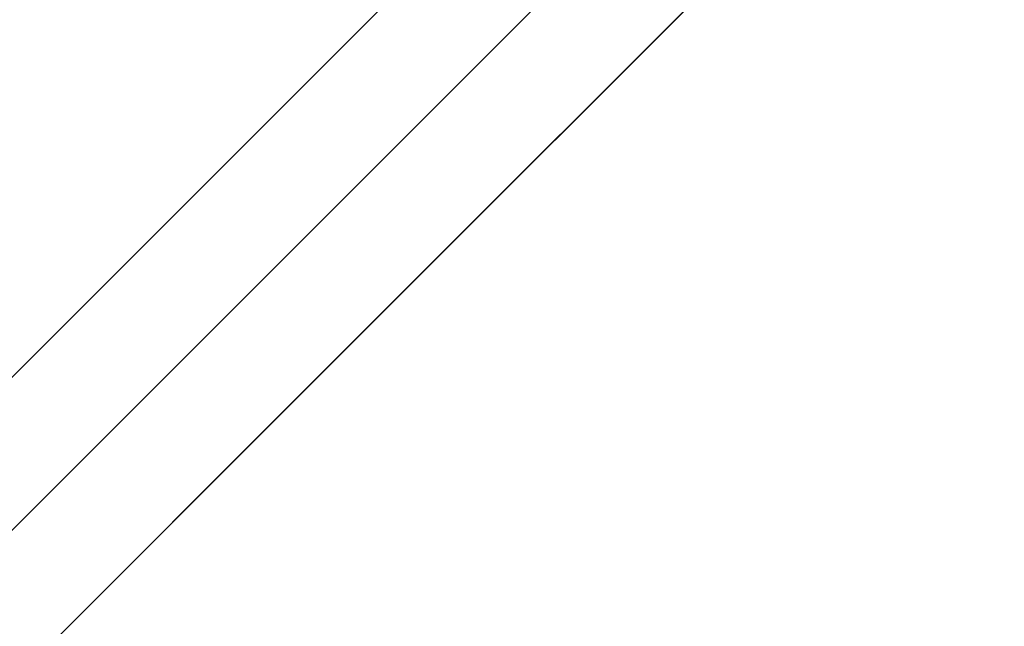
# Model space of a CAD drawing. Header units: millimetres. Extents: x -1690 to 192, y -898 to 54.
# Tile 169 of 256: x 163.16 to 169.99, y -892.71 to -888.5. Entities that reach past the tile are written whole.
import ezdxf

# ---------------------------------------------------------------- set-up
doc = ezdxf.new("R2010")
doc.units = ezdxf.units.MM
doc.header["$MEASUREMENT"] = 0
doc.layers.add('OVIDIO 186x93x72h', color=7, linetype='Continuous')

msp = doc.modelspace()

# ---------------------------------------------------------------- linework, layer by layer
at = {"layer": 'OVIDIO 186x93x72h'}
for points in [[(190.2025, -863.879), (157.6762, -896.4053)], [(157.6762, -896.4053), (190.2025, -863.879)], [(158.2065, -896.9356), (190.7328, -864.4093)], [(191.2631, -864.9397), (158.7369, -897.4659)], [(158.7369, -897.4659), (191.2631, -864.9397)], [(163.1563, -890.9252), (184.7224, -869.3591)], [(164.2169, -891.9859), (185.7831, -870.4197)]]:
    msp.add_lwpolyline(points, dxfattribs=at)
at = {"layer": 'OVIDIO 186x93x72h', "extrusion": (0.999884, -0.000231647, -0.015199)}
for points in [[(-896.3634, -0.2673), (-885.3871, 719.8397)], [(-885.3871, 719.8397), (-896.3634, -0.2673)]]:
    msp.add_lwpolyline(points, dxfattribs=at)
at = {"layer": 'OVIDIO 186x93x72h', "extrusion": (-0.000231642, 0.999884, -0.015217)}
for points in [[(-168.4312, 703.816), (-157.4685, -16.2674)], [(-157.4685, -16.2674), (-168.4312, 703.816)], [(-158.5289, -16.2835), (-169.4916, 703.7998)], [(-169.4916, 703.7998), (-158.5289, -16.2835)]]:
    msp.add_lwpolyline(points, dxfattribs=at)
at = {"layer": 'OVIDIO 186x93x72h', "extrusion": (0.999884, -0.000231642, -0.015217)}
for points in [[(-896.5156, -0.2526), (-885.5527, 719.8445)], [(-898.0154, -0.2288), (-887.0526, 719.8615)]]:
    msp.add_lwpolyline(points, dxfattribs=at)
at = {"layer": 'OVIDIO 186x93x72h', "extrusion": (0.999885, -0.000231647, -0.015188)}
for points in [[(-886.4365, 719.8419), (-897.4209, -0.2552)], [(-897.4209, -0.2552), (-886.4365, 719.8419)]]:
    msp.add_lwpolyline(points, dxfattribs=at)
at = {"layer": 'OVIDIO 186x93x72h', "extrusion": (0.015219, 0.015219, 0.999768)}
msp.add_lwpolyline([(158.7585, -897.3588), (158.7223, -897.3941), (158.6852, -897.4285), (158.6471, -897.462), (158.6082, -897.4945), (158.5684, -897.5261), (158.5278, -897.5567), (158.4865, -897.5863), (158.4444, -897.6148), (158.4016, -897.6422), (158.3582, -897.6685), (158.3141, -897.6936), (158.2695, -897.7176), (158.2244, -897.7404), (158.1788, -897.762), (158.1328, -897.7824), (158.0865, -897.8017), (158.0398, -897.8196), (157.9928, -897.8364), (157.9456, -897.8519), (157.8982, -897.8662), (157.8507, -897.8793), (157.803, -897.8911), (157.7553, -897.9017), (157.7077, -897.9111), (157.66, -897.9194), (157.6125, -897.9264), (157.5651, -897.9322), (157.5178, -897.9369), (157.4708, -897.9404), (157.4239, -897.9428), (157.3774, -897.9441), (157.3312, -897.9444), (157.2849, -897.9435), (157.2384, -897.9416), (157.1915, -897.9386), (157.1445, -897.9344), (157.0972, -897.9291), (157.0498, -897.9226), (157.0023, -897.9149), (156.9547, -897.9061), (156.9071, -897.896), (156.8595, -897.8847), (156.812, -897.8722), (156.7645, -897.8585), (156.7173, -897.8435), (156.6702, -897.8274), (156.6234, -897.8099), (156.5769, -897.7913), (156.5307, -897.7714), (156.4849, -897.7503), (156.4396, -897.728), (156.3948, -897.7046), (156.3504, -897.6799), (156.3067, -897.6541), (156.2636, -897.6272), (156.2211, -897.5992), (156.1794, -897.5701), (156.1384, -897.5399), (156.0982, -897.5087), (156.0588, -897.4765), (156.0203, -897.4433), (155.9827, -897.4092), (155.946, -897.3743), (155.9103, -897.3384)], dxfattribs=at)

doc.saveas('drawing.dxf')
